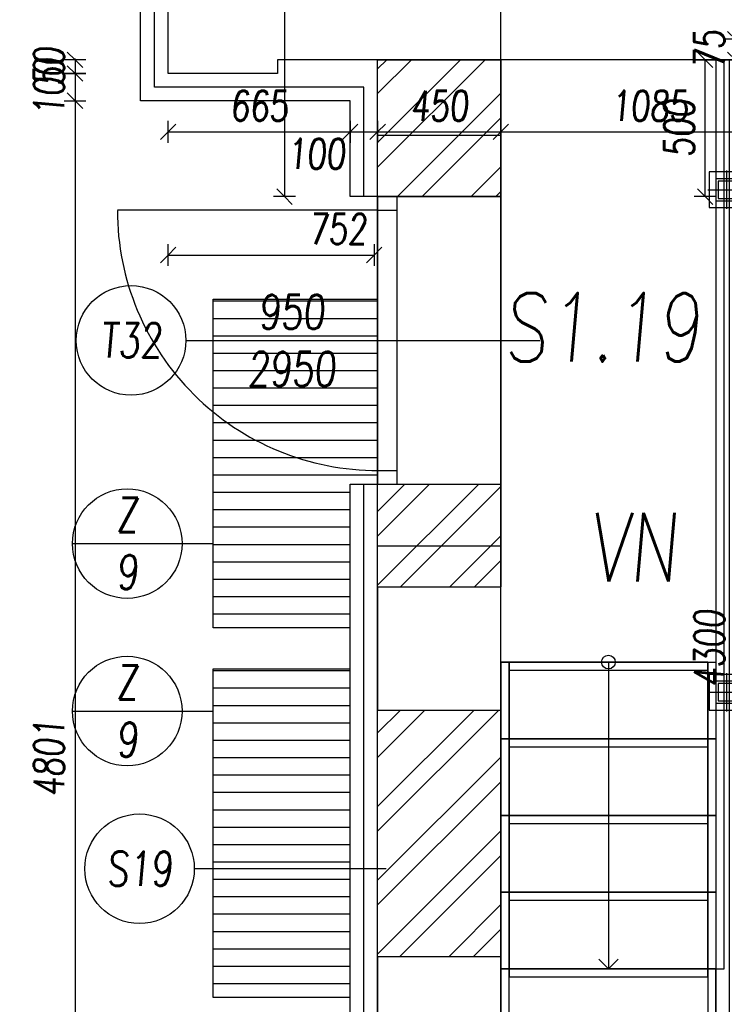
# Model space of a CAD drawing. Header units: millimetres. Extents: x 171 to 266814, y 44 to 350448.
# Tile 6 of 105: x 2916 to 5488, y 15558 to 19154. Entities that reach past the tile are written whole.
import ezdxf
from ezdxf.enums import TextEntityAlignment as Align

# ---------------------------------------------------------------- set-up
doc = ezdxf.new("R2010")
doc.units = ezdxf.units.MM
doc.header["$LTSCALE"] = 100
for name, pattern in [('ACAD_ISO12W100', [22, 12, -3, 0.5, -3, 0.5, -3]), ('ACDINTGL', [3, 2, -1]), ('CK_Čerchovaná 50', [6, 3, -1.5, 0, -1.5]), ('ČÁRKOVANÁ01-01', [2, 1, -1])]:
    doc.linetypes.add(name, pattern=pattern)
doc.layers.add('DVERE', color=7, linetype='Continuous', true_color=0xf00000)
for name, color, linetype in [('KOTY 50', 7, 'Continuous'), ('KOTY-DVERE', 8, 'Continuous'), ('NOVA', 240, 'Continuous'), ('NOVÁ TENKÁ', 240, 'Continuous'), ('NOVÁ TLUSTÁ', 240, 'Continuous'), ('POPIS2', 2, 'Continuous'), ('SRAFA', 9, 'Continuous'), ('TENKA', 253, 'Continuous'), ('TLUSTA', 2, 'Continuous'), ('ŠRAFA', 253, 'Continuous'), ('ŽB', 3, 'Continuous')]:
    doc.layers.add(name, color=color, linetype=linetype)
doc.styles.add('CS-ROMANS', font='romans.shx', dxfattribs={"width": 0.75, "oblique": 5})
doc.linetypes.add('_TI', pattern='A,0.000127,-0.127,[190,stn.shx,S=0.127,R=0,X=-0.127,Y=0],-0.254,[190,stn.shx,S=0.127,R=180,X=0.127,Y=0],-0.127', length=0.508127)
doc.dimstyles.new('A_KÓTA_50', dxfattribs={"dimtxt": 110, "dimasz": 2, "dimexe": 100, "dimexo": 1500, "dimgap": 40, "dimtad": 1, "dimrnd": 1, "dimdsep": 46, "dimtxsty": 'CS-ROMANS', "dimblk": 'KOT_CARA20', "dimcen": 45, "dimse1": 1, "dimse2": 1, "dimclrd": 256, "dimclre": 256, "dimclrt": 256, "dimadec": 0, "dimazin": 0, "dimtfac": 1, "dimtix": 1, "dimtmove": 2, "dimatfit": 3, "dimldrblk": 'OBLIQUE', "dimfxl": 100, "dimtolj": 1, "dimarcsym": 0})
pattern_1 = [(45, (270826.47, -138738.65), (-134.70384, 134.70384), []), (45, (270916.27, -138738.65), (-134.70384, 134.70384), [])]

# ---------------------------------------------------------------- blocks, each defined once
blk = doc.blocks.new('trafostanice')
at = {"layer": 'DVERE'}
for p, q in [((565, -10350), (1015, -10350)), ((565, -10350), (565.1, -11400)), ((635, -10350), (635, -11400)), ((565, -10400), (-385, -10400)), ((565, -10400), (635, -10400)), ((565, -11350), (635, -11350)), ((565.1, -11400), (1015, -11400))]:
    blk.add_line(p, q, dxfattribs=at)
at = {"layer": 'DVERE', "linetype": 'CK_Čerchovaná 50', "ltscale": 50}
blk.add_line((1015, -10350), (1015, -11400), dxfattribs=at)
at = {"layer": 'DVERE'}
blk.add_arc((565, -10400), 950, 180.0014, 270.1765, dxfattribs=at)
at = {"layer": 'NOVÁ TLUSTÁ', "ltscale": 5}
for p, q in [((565, -13125), (565, -12225)), ((1015, -12225), (1015, -13125))]:
    blk.add_line(p, q, dxfattribs=at)
blk.add_lwpolyline([(565, -9850), (1015, -9850), (1015, -10350), (565, -10350)], close=True, dxfattribs=at)
blk.add_lwpolyline([(565.1, -11775), (565.1, -11400), (1015, -11400), (1015, -11775)], dxfattribs=at)
at = {"layer": 'TLUSTA', "ltscale": 5}
for p, q in [((565, -11775), (565, -12225)), ((1015, -12225), (1015, -11775)), ((565, -13125), (565, -14150)), ((1015, -14150), (1015, -13125))]:
    blk.add_line(p, q, dxfattribs=at)
at = {"layer": 'TLUSTA'}
for points in [[(1015, -10350), (1015, -9850)], [(1015, -11775), (1015, -11400)]]:
    blk.add_lwpolyline(points, dxfattribs=at)
at = {"layer": 'POPIS2', "ltscale": 15, "style": 'CS-ROMANS', "oblique": 5, "width": 0.75}
blk.add_text('VN ', height=250, dxfattribs=at).set_placement((1786.9, -11755), align=Align.RIGHT)
blk = doc.blocks.new('KOT_CARA20')
for p, q in [((0, 20), (0, -20)), ((0, 0), (-14.1, -14.1)), ((0, 0), (14.1, 14.1))]:
    blk.add_line(p, q)
blk = doc.blocks.new('*D142')
at = {"layer": 'Defpoints', "color": 0, "transparency": 16777216}
for p in [(3457.6, 18957.9), (4122.6, 18858.2), (4122.6, 18744.7)]:
    blk.add_point(p, dxfattribs=at)
at = {"layer": 'KOTY 50', "lineweight": -2, "ltscale": 5, "transparency": 16777216}
blk.add_line((3459.6, 18744.7), (4120.6, 18744.7), dxfattribs=at)
at = {"layer": 'KOTY 50', "lineweight": -2, "transparency": 16777216, "xscale": 2, "yscale": 2, "zscale": 2, "rotation": 180}
blk.add_blockref('KOT_CARA20', (3457.6, 18744.7), dxfattribs=at)
at = {"layer": 'KOTY 50', "lineweight": -2, "transparency": 16777216, "xscale": 2, "yscale": 2, "zscale": 2}
blk.add_blockref('KOT_CARA20', (4122.6, 18744.7), dxfattribs=at)
at = {"layer": 'KOTY 50', "transparency": 16777216, "insert": (3790.1, 18839.7), "char_height": 110, "attachment_point": 5, "style": 'CS-ROMANS'}
blk.add_mtext('\\A1;665', dxfattribs=at)
blk = doc.blocks.new('_OBLIQUE')
at = {"color": 0, "linetype": 'ByBlock', "ltscale": 15}
blk.add_line((-0.5, -0.5), (0.5, 0.5), dxfattribs=at)
blk = doc.blocks.new('*D143')
at = {"layer": 'Defpoints', "color": 0, "transparency": 16777216}
for p in [(4672.6, 18975.4), (4222.6, 18910.2), (4672.6, 18744.7)]:
    blk.add_point(p, dxfattribs=at)
at = {"layer": 'KOTY 50', "lineweight": -2, "ltscale": 5, "transparency": 16777216}
blk.add_line((4224.6, 18744.7), (4670.6, 18744.7), dxfattribs=at)
at = {"layer": 'KOTY 50', "lineweight": -2, "transparency": 16777216, "xscale": 2, "yscale": 2, "zscale": 2, "rotation": 180}
blk.add_blockref('KOT_CARA20', (4222.6, 18744.7), dxfattribs=at)
at = {"layer": 'KOTY 50', "lineweight": -2, "transparency": 16777216, "xscale": 2, "yscale": 2, "zscale": 2}
blk.add_blockref('KOT_CARA20', (4672.6, 18744.7), dxfattribs=at)
at = {"layer": 'KOTY 50', "transparency": 16777216, "insert": (4447.6, 18839.7), "char_height": 110, "attachment_point": 5, "style": 'CS-ROMANS'}
blk.add_mtext('\\A1;450', dxfattribs=at)
blk = doc.blocks.new('*D144')
at = {"layer": 'Defpoints', "color": 0, "transparency": 16777216}
for p in [(5757.6, 19007.9), (4672.6, 18975.4), (5757.6, 18744.7)]:
    blk.add_point(p, dxfattribs=at)
at = {"layer": 'KOTY 50', "lineweight": -2, "ltscale": 5, "transparency": 16777216}
blk.add_line((4674.6, 18744.7), (5755.6, 18744.7), dxfattribs=at)
at = {"layer": 'KOTY 50', "lineweight": -2, "transparency": 16777216, "xscale": 2, "yscale": 2, "zscale": 2, "rotation": 180}
blk.add_blockref('KOT_CARA20', (4672.6, 18744.7), dxfattribs=at)
at = {"layer": 'KOTY 50', "lineweight": -2, "transparency": 16777216, "xscale": 2, "yscale": 2, "zscale": 2}
blk.add_blockref('KOT_CARA20', (5757.6, 18744.7), dxfattribs=at)
at = {"layer": 'KOTY 50', "transparency": 16777216, "insert": (5215.1, 18839.7), "char_height": 110, "attachment_point": 5, "style": 'CS-ROMANS'}
blk.add_mtext('\\A1;1085', dxfattribs=at)
blk = doc.blocks.new('*D224')
at = {"layer": 'Defpoints', "color": 0, "transparency": 16777216}
for p in [(2582.4, 15732.9), (4364.6, 15732.9), (5757.6, 14578.9)]:
    blk.add_point(p, dxfattribs=at)
at = {"layer": 'KOTY 50', "lineweight": -2, "ltscale": 5, "transparency": 16777216}
blk.add_line((2582.4, 14580.9), (2582.4, 15730.9), dxfattribs=at)
at = {"layer": 'KOTY 50', "lineweight": -2, "transparency": 16777216, "xscale": 2, "yscale": 2, "zscale": 2}
for p, rotation in [((2582.4, 15732.9), 90), ((2582.4, 14578.9), 270)]:
    blk.add_blockref('KOT_CARA20', p, dxfattribs=dict(at, rotation=rotation))
at = {"layer": 'KOTY 50', "transparency": 16777216, "insert": (2487.4, 15155.9), "char_height": 110, "attachment_point": 5, "rotation": 90, "style": 'CS-ROMANS'}
blk.add_mtext('\\A1;1154', dxfattribs=at)
blk = doc.blocks.new('*D225')
at = {"layer": 'Defpoints', "color": 0, "transparency": 16777216}
for p in [(2582.4, 16632.9), (4393.1, 16632.9), (4364.6, 15732.9)]:
    blk.add_point(p, dxfattribs=at)
at = {"layer": 'KOTY 50', "lineweight": -2, "ltscale": 5, "transparency": 16777216}
blk.add_line((2582.4, 15734.9), (2582.4, 16630.9), dxfattribs=at)
at = {"layer": 'KOTY 50', "lineweight": -2, "transparency": 16777216, "xscale": 2, "yscale": 2, "zscale": 2}
for p, rotation in [((2582.4, 16632.9), 90), ((2582.4, 15732.9), 270)]:
    blk.add_blockref('KOT_CARA20', p, dxfattribs=dict(at, rotation=rotation))
at = {"layer": 'KOTY 50', "transparency": 16777216, "insert": (2487.4, 16182.9), "char_height": 110, "attachment_point": 5, "rotation": 90, "style": 'CS-ROMANS'}
blk.add_mtext('\\A1;900', dxfattribs=at)
blk = doc.blocks.new('*D226')
at = {"layer": 'Defpoints', "color": 0, "transparency": 16777216}
for p in [(2582.4, 17082.9), (4380.4, 17082.9), (4393.1, 16632.9)]:
    blk.add_point(p, dxfattribs=at)
at = {"layer": 'KOTY 50', "lineweight": -2, "ltscale": 5, "transparency": 16777216}
blk.add_line((2582.4, 16634.9), (2582.4, 17080.9), dxfattribs=at)
at = {"layer": 'KOTY 50', "lineweight": -2, "transparency": 16777216, "xscale": 2, "yscale": 2, "zscale": 2}
for p, rotation in [((2582.4, 17082.9), 90), ((2582.4, 16632.9), 270)]:
    blk.add_blockref('KOT_CARA20', p, dxfattribs=dict(at, rotation=rotation))
at = {"layer": 'KOTY 50', "transparency": 16777216, "insert": (2487.4, 16857.9), "char_height": 110, "attachment_point": 5, "rotation": 90, "style": 'CS-ROMANS'}
blk.add_mtext('\\A1;450', dxfattribs=at)
blk = doc.blocks.new('*D227')
at = {"layer": 'Defpoints', "color": 0, "transparency": 16777216}
for p in [(2582.4, 17457.9), (4447.6, 17457.9), (4380.4, 17082.9)]:
    blk.add_point(p, dxfattribs=at)
at = {"layer": 'KOTY 50', "lineweight": -2, "ltscale": 5, "transparency": 16777216}
blk.add_line((2582.4, 17084.9), (2582.4, 17455.9), dxfattribs=at)
at = {"layer": 'KOTY 50', "lineweight": -2, "transparency": 16777216, "xscale": 2, "yscale": 2, "zscale": 2}
for p, rotation in [((2582.4, 17457.9), 90), ((2582.4, 17082.9), 270)]:
    blk.add_blockref('KOT_CARA20', p, dxfattribs=dict(at, rotation=rotation))
at = {"layer": 'KOTY 50', "transparency": 16777216, "insert": (2487.4, 17270.4), "char_height": 110, "attachment_point": 5, "rotation": 90, "style": 'CS-ROMANS'}
blk.add_mtext('\\A1;375', dxfattribs=at)
blk = doc.blocks.new('*D228')
at = {"layer": 'Defpoints', "color": 0, "transparency": 16777216}
for p in [(2582.4, 18507.9), (4447.6, 18507.9), (4447.6, 17457.9)]:
    blk.add_point(p, dxfattribs=at)
at = {"layer": 'KOTY 50', "lineweight": -2, "ltscale": 5, "transparency": 16777216}
blk.add_line((2582.4, 17459.9), (2582.4, 18505.9), dxfattribs=at)
at = {"layer": 'KOTY 50', "lineweight": -2, "transparency": 16777216, "xscale": 2, "yscale": 2, "zscale": 2}
for p, rotation in [((2582.4, 18507.9), 90), ((2582.4, 17457.9), 270)]:
    blk.add_blockref('KOT_CARA20', p, dxfattribs=dict(at, rotation=rotation))
at = {"layer": 'KOTY 50', "transparency": 16777216, "char_height": 110, "attachment_point": 5, "rotation": 90, "style": 'CS-ROMANS'}
for s, insert in [('\\A1;1050', (2487.4, 17982.9)), ('\\A1;3000', (2677.4, 17982.9))]:
    blk.add_mtext(s, dxfattribs=dict(at, insert=insert))
blk = doc.blocks.new('*D229')
at = {"layer": 'Defpoints', "color": 0, "transparency": 16777216}
for p in [(2582.4, 19007.9), (4222.6, 19007.9), (4447.6, 18507.9)]:
    blk.add_point(p, dxfattribs=at)
at = {"layer": 'KOTY 50', "lineweight": -2, "ltscale": 5, "transparency": 16777216}
blk.add_line((2582.4, 18509.9), (2582.4, 19005.9), dxfattribs=at)
at = {"layer": 'KOTY 50', "lineweight": -2, "transparency": 16777216, "xscale": 2, "yscale": 2, "zscale": 2}
for p, rotation in [((2582.4, 19007.9), 90), ((2582.4, 18507.9), 270)]:
    blk.add_blockref('KOT_CARA20', p, dxfattribs=dict(at, rotation=rotation))
at = {"layer": 'KOTY 50', "transparency": 16777216, "insert": (2487.4, 18757.9), "char_height": 110, "attachment_point": 5, "rotation": 90, "style": 'CS-ROMANS'}
blk.add_mtext('\\A1;500', dxfattribs=at)
blk = doc.blocks.new('*D230')
at = {"layer": 'Defpoints', "color": 0, "transparency": 16777216}
for p in [(2582.4, 19507.9), (4222.6, 19507.9), (4222.6, 19007.9)]:
    blk.add_point(p, dxfattribs=at)
at = {"layer": 'KOTY 50', "lineweight": -2, "ltscale": 5, "transparency": 16777216}
blk.add_line((2582.4, 19009.9), (2582.4, 19505.9), dxfattribs=at)
at = {"layer": 'KOTY 50', "lineweight": -2, "transparency": 16777216, "xscale": 2, "yscale": 2, "zscale": 2}
for p, rotation in [((2582.4, 19507.9), 90), ((2582.4, 19007.9), 270)]:
    blk.add_blockref('KOT_CARA20', p, dxfattribs=dict(at, rotation=rotation))
at = {"layer": 'KOTY 50', "transparency": 16777216, "insert": (2487.4, 19257.9), "char_height": 110, "attachment_point": 5, "rotation": 90, "style": 'CS-ROMANS'}
blk.add_mtext('\\A1;500', dxfattribs=at)
blk = doc.blocks.new('*D250')
at = {"layer": 'Defpoints', "color": 0, "transparency": 16777216}
for p in [(5528.3, 19007.9), (5757.6, 19007.9), (5757.6, 14707.9)]:
    blk.add_point(p, dxfattribs=at)
at = {"layer": 'KOTY 50', "lineweight": -2, "ltscale": 5, "transparency": 16777216}
blk.add_line((5528.3, 14709.9), (5528.3, 19005.9), dxfattribs=at)
at = {"layer": 'KOTY 50', "lineweight": -2, "transparency": 16777216, "xscale": 2, "yscale": 2, "zscale": 2}
for p, rotation in [((5528.3, 19007.9), 90), ((5528.3, 14707.9), 270)]:
    blk.add_blockref('KOT_CARA20', p, dxfattribs=dict(at, rotation=rotation))
at = {"layer": 'KOTY 50', "transparency": 16777216, "insert": (5433.3, 16857.9), "char_height": 110, "attachment_point": 5, "rotation": 90, "style": 'CS-ROMANS'}
blk.add_mtext('\\A1;4300', dxfattribs=at)
blk = doc.blocks.new('*D251')
at = {"layer": 'Defpoints', "color": 0, "transparency": 16777216}
for p in [(5528.3, 19082.9), (5816.7, 19082.9), (5757.6, 19007.9)]:
    blk.add_point(p, dxfattribs=at)
at = {"layer": 'KOTY 50', "lineweight": -2, "ltscale": 5, "transparency": 16777216}
for p, q in [((5528.3, 19084.9), (5528.3, 19086.9)), ((5528.3, 19007.9), (5528.3, 19082.9)), ((5528.3, 19005.9), (5528.3, 19003.9))]:
    blk.add_line(p, q, dxfattribs=at)
at = {"layer": 'KOTY 50', "lineweight": -2, "transparency": 16777216, "xscale": 2, "yscale": 2, "zscale": 2}
for p, rotation in [((5528.3, 19082.9), 270), ((5528.3, 19007.9), 90)]:
    blk.add_blockref('KOT_CARA20', p, dxfattribs=dict(at, rotation=rotation))
at = {"layer": 'KOTY 50', "transparency": 16777216, "insert": (5433.3, 19045.4), "char_height": 110, "attachment_point": 5, "rotation": 90, "style": 'CS-ROMANS'}
blk.add_mtext('\\A1;75', dxfattribs=at)
blk = doc.blocks.new('*D376')
at = {"layer": 'Defpoints', "color": 0, "transparency": 16777216}
for p in [(4222.6, 18858.2), (4222.6, 18744.7), (4122.6, 18507.9)]:
    blk.add_point(p, dxfattribs=at)
at = {"layer": 'KOTY 50', "lineweight": -2, "ltscale": 5, "transparency": 16777216}
blk.add_line((4124.6, 18744.7), (4220.6, 18744.7), dxfattribs=at)
at = {"layer": 'KOTY 50', "lineweight": -2, "transparency": 16777216, "xscale": 2, "yscale": 2, "zscale": 2, "rotation": 180}
blk.add_blockref('KOT_CARA20', (4122.6, 18744.7), dxfattribs=at)
at = {"layer": 'KOTY 50', "lineweight": -2, "transparency": 16777216, "xscale": 2, "yscale": 2, "zscale": 2}
blk.add_blockref('KOT_CARA20', (4222.6, 18744.7), dxfattribs=at)
at = {"layer": 'KOTY 50', "transparency": 16777216, "insert": (3998, 18664.2), "char_height": 110, "attachment_point": 5, "style": 'CS-ROMANS'}
blk.add_mtext('\\A1;100', dxfattribs=at)
blk = doc.blocks.new('*D377')
at = {"layer": 'Defpoints', "color": 0, "transparency": 16777216}
for p in [(3457.6, 18957.9), (4210, 18507.9), (4210, 18294.7)]:
    blk.add_point(p, dxfattribs=at)
at = {"layer": 'KOTY 50', "lineweight": -2, "ltscale": 5, "transparency": 16777216}
blk.add_line((3459.6, 18294.7), (4208, 18294.7), dxfattribs=at)
at = {"layer": 'KOTY 50', "lineweight": -2, "transparency": 16777216, "xscale": 2, "yscale": 2, "zscale": 2, "rotation": 180}
blk.add_blockref('KOT_CARA20', (3457.6, 18294.7), dxfattribs=at)
at = {"layer": 'KOTY 50', "lineweight": -2, "transparency": 16777216, "xscale": 2, "yscale": 2, "zscale": 2}
blk.add_blockref('KOT_CARA20', (4210, 18294.7), dxfattribs=at)
at = {"layer": 'KOTY 50', "transparency": 16777216, "insert": (4077, 18389.7), "char_height": 110, "attachment_point": 5, "style": 'CS-ROMANS'}
blk.add_mtext('\\A1;752', dxfattribs=at)
blk = doc.blocks.new('*D388')
at = {"layer": 'Defpoints', "color": 0, "transparency": 16777216}
for p in [(3419.5, 23657.9), (3883, 18507.9), (4122.6, 18507.9)]:
    blk.add_point(p, dxfattribs=at)
at = {"layer": 'KOTY 50', "lineweight": -2, "ltscale": 5, "transparency": 16777216}
blk.add_line((3883, 23655.9), (3883, 18509.9), dxfattribs=at)
at = {"layer": 'KOTY 50', "lineweight": -2, "transparency": 16777216, "xscale": 2, "yscale": 2, "zscale": 2}
for p, rotation in [((3883, 23657.9), 90), ((3883, 18507.9), 270)]:
    blk.add_blockref('KOT_CARA20', p, dxfattribs=dict(at, rotation=rotation))
at = {"layer": 'KOTY 50', "transparency": 16777216, "insert": (3788, 21082.9), "char_height": 110, "attachment_point": 5, "rotation": 90, "style": 'CS-ROMANS'}
blk.add_mtext('\\A1;5150', dxfattribs=at)
blk = doc.blocks.new('*D389')
at = {"layer": 'Defpoints', "color": 0, "transparency": 16777216}
for p in [(5418, 19007.9), (5757.6, 19007.9), (4122.6, 18507.9)]:
    blk.add_point(p, dxfattribs=at)
at = {"layer": 'KOTY 50', "lineweight": -2, "ltscale": 5, "transparency": 16777216}
blk.add_line((5418, 18509.9), (5418, 19005.9), dxfattribs=at)
at = {"layer": 'KOTY 50', "lineweight": -2, "transparency": 16777216, "xscale": 2, "yscale": 2, "zscale": 2}
for p, rotation in [((5418, 19007.9), 90), ((5418, 18507.9), 270)]:
    blk.add_blockref('KOT_CARA20', p, dxfattribs=dict(at, rotation=rotation))
at = {"layer": 'KOTY 50', "transparency": 16777216, "insert": (5323, 18757.9), "char_height": 110, "attachment_point": 5, "rotation": 90, "style": 'CS-ROMANS'}
blk.add_mtext('\\A1;500', dxfattribs=at)
blk = doc.blocks.new('*D390')
at = {"layer": 'Defpoints', "color": 0, "transparency": 16777216}
for p in [(5757.6, 19007.9), (3118, 18957.9), (3457.6, 18957.9)]:
    blk.add_point(p, dxfattribs=at)
at = {"layer": 'KOTY 50', "lineweight": -2, "ltscale": 5, "transparency": 16777216}
for p, q in [((3118, 19009.9), (3118, 19011.9)), ((3118, 19007.9), (3118, 18957.9)), ((3118, 18955.9), (3118, 18953.9))]:
    blk.add_line(p, q, dxfattribs=at)
at = {"layer": 'KOTY 50', "lineweight": -2, "transparency": 16777216, "xscale": 2, "yscale": 2, "zscale": 2}
for p, rotation in [((3118, 19007.9), 270), ((3118, 18957.9), 90)]:
    blk.add_blockref('KOT_CARA20', p, dxfattribs=dict(at, rotation=rotation))
at = {"layer": 'KOTY 50', "transparency": 16777216, "insert": (3023, 18982.9), "char_height": 110, "attachment_point": 5, "rotation": 90, "style": 'CS-ROMANS'}
blk.add_mtext('\\A1;50', dxfattribs=at)
blk = doc.blocks.new('*D391')
at = {"layer": 'Defpoints', "color": 0, "transparency": 16777216}
for p in [(3457.6, 18957.9), (3118, 18858.4), (3357.6, 18858.4)]:
    blk.add_point(p, dxfattribs=at)
at = {"layer": 'KOTY 50', "lineweight": -2, "ltscale": 5, "transparency": 16777216}
for p, q in [((3118, 18959.9), (3118, 18961.9)), ((3118, 18957.9), (3118, 18858.4)), ((3118, 18856.4), (3118, 18854.4))]:
    blk.add_line(p, q, dxfattribs=at)
at = {"layer": 'KOTY 50', "lineweight": -2, "transparency": 16777216, "xscale": 2, "yscale": 2, "zscale": 2}
for p, rotation in [((3118, 18957.9), 270), ((3118, 18858.4), 90)]:
    blk.add_blockref('KOT_CARA20', p, dxfattribs=dict(at, rotation=rotation))
at = {"layer": 'KOTY 50', "transparency": 16777216, "insert": (3023, 18908.1), "char_height": 110, "attachment_point": 5, "rotation": 90, "style": 'CS-ROMANS'}
blk.add_mtext('\\A1;100', dxfattribs=at)
blk = doc.blocks.new('*D392')
at = {"layer": 'Defpoints', "color": 0, "transparency": 16777216}
for p in [(3357.6, 18858.4), (3118, 14057.4), (3357.6, 14057.4)]:
    blk.add_point(p, dxfattribs=at)
at = {"layer": 'KOTY 50', "lineweight": -2, "ltscale": 5, "transparency": 16777216}
blk.add_line((3118, 18856.4), (3118, 14059.4), dxfattribs=at)
at = {"layer": 'KOTY 50', "lineweight": -2, "transparency": 16777216, "xscale": 2, "yscale": 2, "zscale": 2}
for p, rotation in [((3118, 18858.4), 90), ((3118, 14057.4), 270)]:
    blk.add_blockref('KOT_CARA20', p, dxfattribs=dict(at, rotation=rotation))
at = {"layer": 'KOTY 50', "transparency": 16777216, "insert": (3023, 16457.9), "char_height": 110, "attachment_point": 5, "rotation": 90, "style": 'CS-ROMANS'}
blk.add_mtext('\\A1;4801', dxfattribs=at)
blk = doc.blocks.new('STOJKA')
at = {"layer": 'NOVÁ TENKÁ', "color": 7, "linetype": 'CK_Čerchovaná 50', "ltscale": 5}
for p, q in [((293321.2, 129835.9), (293321.2, 129975.9)), ((293251.2, 129905.9), (293391.2, 129905.9))]:
    blk.add_line(p, q, dxfattribs=at)
at = {"layer": 'NOVÁ TENKÁ', "color": 7, "linetype": 'ČÁRKOVANÁ01-01', "ltscale": 5}
for points in [[(293256.2, 129840.9), (293386.2, 129840.9), (293386.2, 129970.9), (293256.2, 129970.9)], [(293281.2, 129865.9), (293361.2, 129865.9), (293361.2, 129945.9), (293281.2, 129945.9)], [(293289.2, 129873.9), (293353.2, 129873.9), (293353.2, 129937.9), (293289.2, 129937.9)]]:
    blk.add_lwpolyline(points, close=True, dxfattribs=at)
blk = doc.blocks.new('OK TRAFOSTANICEE')
at = {"layer": 'KOTY 50', "ltscale": 5}
for p, q in [((289028.6, 125306.9), (289028.6, 124186.9)), ((289028.6, 124186.9), (288993.2, 124222.2)), ((289028.6, 124186.9), (289063.9, 124222.2))]:
    blk.add_line(p, q, dxfattribs=at)
blk.add_circle((289028.6, 125306.9), 25, dxfattribs=at)
at = {"layer": 'NOVÁ TENKÁ', "ltscale": 5}
for p, q in [((288666.1, 125306.9), (288666.1, 124186.9)), ((289391, 125306.9), (289391, 124186.9)), ((288636.1, 125026.9), (289421, 125026.9)), ((288636.1, 124746.9), (289421, 124746.9)), ((288636.1, 124466.9), (289421, 124466.9)), ((288636.1, 124186.9), (289421, 124186.9))]:
    blk.add_line(p, q, dxfattribs=at)
for points in [[(289421, 123206.9), (289721.1, 123206.9), (289721, 123081.9), (291471, 123081.9), (291471, 127581.9), (289721, 127581.9), (289721, 127506.9), (289421, 127506.9), (289421, 123206.9)], [(289391, 124186.9), (289451, 124186.9), (289451, 127506.9)]]:
    blk.add_lwpolyline(points, dxfattribs=at)
for points in [[(289421, 123206.9), (289471, 123206.9), (289471, 127506.9), (289421, 127506.9)], [(288636.1, 125306.9), (289421, 125306.9), (289421, 123206.9), (288636.1, 123206.9)]]:
    blk.add_lwpolyline(points, close=True, dxfattribs=at)
at = {"layer": 'NOVÁ TENKÁ', "color": 7, "linetype": 'ACDINTGL', "ltscale": 25}
for points in [[(288636.1, 125026.9), (288666.1, 125026.9), (288666.1, 125306.9), (288636.1, 125306.9)], [(288666.1, 125306.9), (288666.1, 125276.9), (289391, 125276.9), (289391, 125306.9)], [(289421, 125026.9), (289391, 125026.9), (289391, 125306.9), (289421, 125306.9)], [(288636.1, 124746.9), (288666.1, 124746.9), (288666.1, 125026.9), (288636.1, 125026.9)], [(288666.1, 125026.9), (288666.1, 124996.9), (289391, 124996.9), (289391, 125026.9)], [(289421, 124746.9), (289391, 124746.9), (289391, 125026.9), (289421, 125026.9)], [(288636.1, 124466.9), (288666.1, 124466.9), (288666.1, 124746.9), (288636.1, 124746.9)], [(288666.1, 124746.9), (288666.1, 124716.9), (289391, 124716.9), (289391, 124746.9)], [(289421, 124466.9), (289391, 124466.9), (289391, 124746.9), (289421, 124746.9)], [(288636.1, 124186.9), (288666.1, 124186.9), (288666.1, 124466.9), (288636.1, 124466.9)], [(288666.1, 124466.9), (288666.1, 124436.9), (289391, 124436.9), (289391, 124466.9)], [(289421, 124186.9), (289391, 124186.9), (289391, 124466.9), (289421, 124466.9)], [(288636.1, 123206.9), (288666.1, 123206.9), (288666.1, 124186.9), (288636.1, 124186.9)], [(288666.1, 124186.9), (288666.1, 124156.9), (289391, 124156.9), (289391, 124186.9)], [(289391, 123206.9), (289421, 123206.9), (289421, 124186.9), (289391, 124186.9)]]:
    blk.add_lwpolyline(points, close=True, dxfattribs=at)
at = {"layer": 'NOVÁ TENKÁ', "color": 7}
for p in [(-3860.2, -2874), (-3860.2, -4709)]:
    blk.add_blockref('STOJKA', p, dxfattribs=at)

msp = doc.modelspace()

# ---------------------------------------------------------------- hatches: boundary and pattern name
at = {"layer": 'SRAFA', "ltscale": 5}
h = msp.add_hatch(dxfattribs=at)
h.set_pattern_fill('ANSI32', color=253, scale=20)
h.set_pattern_definition(pattern_1)
h.paths.add_polyline_path([(4222.556, 19007.91), (4672.552, 19007.91), (4672.552, 18507.922), (4222.556, 18507.922)])
at = {"layer": 'SRAFA'}
h = msp.add_hatch(dxfattribs=at)
h.set_pattern_fill('ANSI31', color=253, scale=20, angle=135)
h.set_pattern_definition([(180, (-96033.826, -16163.09), (-1e-14, -63.5), [])])
h.paths.add_polyline_path([(4122.556, 17457.911), (4222.556, 17457.911), (4222.556, 18132.91), (3622.556, 18132.91), (3622.556, 16932.91), (4122.556, 16932.91)])
at = {"layer": 'SRAFA', "ltscale": 5}
h = msp.add_hatch(dxfattribs=at)
h.set_pattern_fill('ANSI32', color=253, scale=20)
h.set_pattern_definition(pattern_1)
h.paths.add_polyline_path([(4222.556, 17082.91), (4672.552, 17082.91), (4672.552, 17457.923), (4222.556, 17457.923)])
at = {"layer": 'SRAFA'}
h = msp.add_hatch(dxfattribs=at)
h.set_pattern_fill('ANSI31', color=253, scale=20, angle=135)
h.set_pattern_definition([(180, (-96033.826, -17513.09), (-1e-14, -63.5), [])])
h.paths.add_polyline_path([(4122.556, 15582.91), (4122.556, 16782.91), (3622.556, 16782.91), (3622.556, 15582.91)])
at = {"layer": 'SRAFA', "ltscale": 5}
h = msp.add_hatch(dxfattribs=at)
h.set_pattern_fill('ANSI32', color=253, scale=20)
h.set_pattern_definition(pattern_1)
h.paths.add_polyline_path([(4222.556, 15732.91), (4672.552, 15732.91), (4672.552, 16632.91), (4222.556, 16632.91)])

# ---------------------------------------------------------------- linework, layer by layer
at = {"layer": 'DVERE', "color": 253}
for points in [[(4122.556, 16932.91), (3622.556, 16932.91), (3622.556, 18132.91), (4222.556, 18132.91), (4222.556, 17457.911)], [(4122.556, 15582.91), (3622.556, 15582.91), (3622.556, 16782.91), (4122.556, 16782.91)]]:
    msp.add_lwpolyline(points, dxfattribs=at)
at = {"layer": 'KOTY-DVERE', "color": 253}
for p, q in [((3522.381, 17982.914), (4815.138, 17982.914)), ((3108.474, 17240.673), (3508.474, 17240.673)), ((3508.474, 17240.673), (3622.556, 17240.673)), ((3108.474, 16629.16), (3508.474, 16629.16)), ((3508.474, 16629.16), (3622.556, 16629.16)), ((4253.142, 16053.35), (3553.386, 16053.35))]:
    msp.add_line(p, q, dxfattribs=at)
for centre in [(3322.381, 17982.914), (3308.474, 17240.673), (3308.474, 16629.16), (3353.386, 16053.35)]:
    msp.add_circle(centre, 200, dxfattribs=at)
at = {"layer": 'NOVA', "color": 253, "linetype": 'ACAD_ISO12W100', "ltscale": 10}
for p, q in [((4222.556, 18732.91), (4672.552, 18732.91)), ((4222.608, 17232.91), (4672.552, 17232.91))]:
    msp.add_line(p, q, dxfattribs=at)
at = {"layer": 'NOVÁ TENKÁ', "color": 253, "ltscale": 5}
for p, q in [((4222.556, 17082.91), (4672.556, 17082.91)), ((4222.556, 16632.91), (4672.552, 16632.91)), ((4222.556, 15732.91), (4672.556, 15732.91))]:
    msp.add_line(p, q, dxfattribs=at)
at = {"layer": 'NOVÁ TLUSTÁ', "color": 253}
for points in [[(4222.552, 18507.91), (4122.556, 18507.91), (4122.556, 18858.187), (3357.556, 18857.389), (3357.556, 19657.91), (4222.556, 19657.91)], [(4122.556, 14857.91), (4122.556, 17457.911), (4222.608, 17457.911)]]:
    msp.add_lwpolyline(points, dxfattribs=at)
at = {"layer": 'TENKA', "color": 253, "linetype": 'CK_Čerchovaná 50', "ltscale": 50}
msp.add_line((4672.556, 9657.91), (4672.556, 28707.91), dxfattribs=at)
at = {"layer": 'TLUSTA', "color": 253}
msp.add_lwpolyline([(4222.556, 14707.91), (4222.556, 19007.91)], dxfattribs=at)
at = {"layer": 'ŠRAFA', "color": 253, "linetype": '_TI', "ltscale": 100}
for points in [[(4172.556, 18507.91), (4172.556, 18908.239), (3407.556, 18907.441), (3407.556, 19607.91), (4222.556, 19607.91)], [(4222.504, 14108.291), (3407.556, 14107.441), (3407.556, 14807.91), (4172.556, 14807.91), (4172.556, 17457.911)]]:
    msp.add_lwpolyline(points, dxfattribs=at)
at = {"layer": 'ŽB', "color": 253}
msp.add_lwpolyline([(5757.556, 19507.91), (5757.556, 19007.91), (3857.556, 19007.91), (3857.556, 18957.91), (3457.556, 18957.91), (3457.556, 19557.91), (3858.556, 19557.91), (3858.556, 19507.91), (5757.556, 19507.91)], dxfattribs=at)

# ---------------------------------------------------------------- block references
at = {"layer": 'NOVÁ TENKÁ', "color": 253, "ltscale": 5}
msp.add_blockref('trafostanice', (3657.552, 28857.91), dxfattribs=at)
at = {"layer": 'NOVÁ TENKÁ', "color": 253}
msp.add_blockref('OK TRAFOSTANICEE', (-283963.495, -108498.944), dxfattribs=at)

# ---------------------------------------------------------------- texts
at = {"layer": 'KOTY-DVERE', "color": 253, "insert": (3908.102, 17982.914), "char_height": 125, "attachment_point": 5, "style": 'CS-ROMANS'}
msp.add_mtext('\\A1;950\\P2950', dxfattribs=at)
at = {"layer": 'KOTY-DVERE', "color": 253, "char_height": 125, "attachment_point": 5, "style": 'CS-ROMANS'}
for s, width, insert in [('T32', 125, (3322.381, 17982.914)), ('Z\\P9', 141.62944, (3308.474, 17240.673)), ('Z\\P9', 141.62944, (3308.474, 16629.16)), ('S19', 125, (3353.386, 16053.35))]:
    msp.add_mtext_dynamic_manual_height_columns(s, width=width, gutter_width=12.5, heights=[0], dxfattribs=dict(at, insert=insert))
at = {"layer": 'POPIS2', "color": 253, "ltscale": 15, "style": 'CS-ROMANS', "oblique": 5, "width": 0.75}
msp.add_text('S1.19', height=250, dxfattribs=at).set_placement((4681.542, 17905.537))

# ---------------------------------------------------------------- dimensions: what is measured, and where the dimension line sits
at = {"layer": 'KOTY 50', "color": 253, "ltscale": 5}
for base, p1, p2, picture, middle in [((3882.984, 18507.91), (3419.527, 23657.91), (4122.556, 18507.91), '*D388', (3787.984, 21082.91)), ((2582.398, 19507.91), (4222.556, 19007.91), (4222.556, 19507.91), '*D230', (2487.398, 19257.91)), ((5528.349, 19082.91), (5757.556, 19007.91), (5816.71, 19082.91), '*D251', (5433.349, 19045.41)), ((3117.984, 18957.91), (5757.556, 19007.91), (3457.556, 18957.91), '*D390', (3022.984, 18982.91)), ((2582.398, 19007.91), (4447.554, 18507.922), (4222.556, 19007.91), '*D229', (2487.398, 18757.916)), ((3117.984, 18858.389), (3457.556, 18957.91), (3357.556, 18858.389), '*D391', (3022.984, 18908.149)), ((5417.984, 19007.91), (4122.556, 18507.91), (5757.556, 19007.91), '*D389', (5322.984, 18757.91)), ((5528.349, 19007.91), (5757.556, 14707.91), (5757.556, 19007.91), '*D250', (5433.349, 16857.91)), ((3117.984, 14057.389), (3357.556, 18858.389), (3357.556, 14057.389), '*D392', (3022.984, 16457.889)), ((2582.398, 17457.916), (4380.425, 17082.91), (4447.58, 17457.916), '*D227', (2487.398, 17270.413)), ((2582.398, 17082.91), (4393.146, 16632.91), (4380.425, 17082.91), '*D226', (2487.398, 16857.91)), ((2582.398, 16632.91), (4364.581, 15732.91), (4393.146, 16632.91), '*D225', (2487.398, 16182.91)), ((2582.398, 15732.91), (5757.556, 14578.87), (4364.581, 15732.91), '*D224', (2487.398, 15155.89))]:
    dim = msp.add_linear_dim(base=base, p1=p1, p2=p2, angle=90, dimstyle='A_KÓTA_50', dxfattribs=at)
    dim.commit()
    dim.dimension.update_dxf_attribs({"geometry": picture, "text_midpoint": middle})
for base, p1, p2, picture, middle in [((5757.556, 18744.735), (4672.552, 18975.414), (5757.556, 19007.91), '*D144', (5215.054, 18839.735)), ((4122.556, 18744.735), (3457.556, 18957.91), (4122.556, 18858.187), '*D142', (3790.056, 18839.735)), ((4672.552, 18744.735), (4222.556, 18910.182), (4672.552, 18975.414), '*D143', (4447.554, 18839.735))]:
    dim = msp.add_linear_dim(base=base, p1=p1, p2=p2, dimstyle='A_KÓTA_50', dxfattribs=at)
    dim.commit()
    dim.dimension.update_dxf_attribs({"geometry": picture, "text_midpoint": middle})
for base, p1, p2, picture, middle in [((4209.996, 18294.735), (3457.556, 18957.91), (4209.996, 18507.91), '*D377', (4077.037, 18389.735)), ((4222.556, 18744.735), (4122.556, 18507.91), (4222.556, 18858.187), '*D376', (3997.992, 18664.218))]:
    dim = msp.add_linear_dim(base=base, p1=p1, p2=p2, dimstyle='A_KÓTA_50', dxfattribs=at)
    dim.commit()
    dim.dimension.update_dxf_attribs({"geometry": picture, "text_midpoint": middle, "dimtype": 160})
dim = msp.add_linear_dim(base=(2582.398, 18507.922), p1=(4447.58, 17457.916), p2=(4447.554, 18507.922), angle=90, text='<>\\X3000', dimstyle='A_KÓTA_50', dxfattribs=at)
dim.commit()
dim.dimension.update_dxf_attribs({"geometry": '*D228', "text_midpoint": (2487.398, 17982.919)})

doc.saveas('drawing.dxf')
